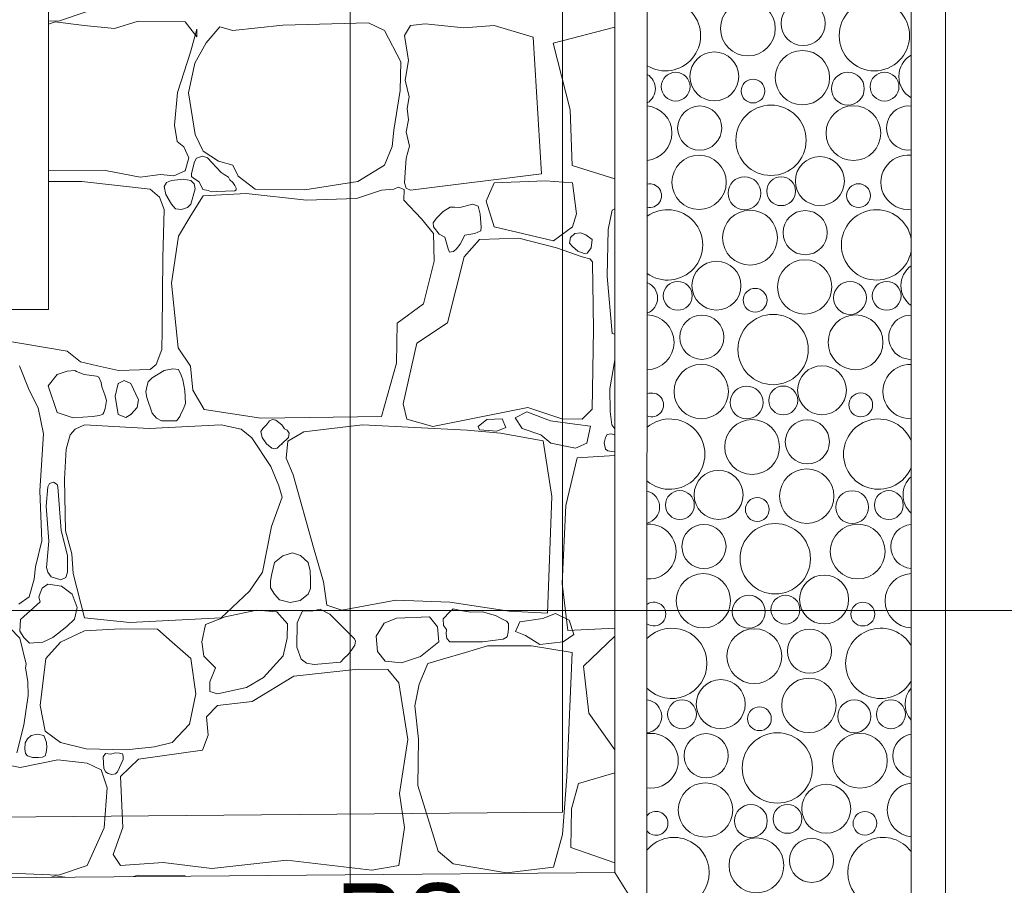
# Model space of a CAD drawing. Header units: millimetres. Extents: x -573548 to 674770, y -184010 to -47794.
# Tile 155 of 181: x 117001 to 118715, y -105500 to -103994. Entities that reach past the tile are written whole.
import ezdxf
from ezdxf.enums import TextEntityAlignment as Align

# ---------------------------------------------------------------- set-up
doc = ezdxf.new("R2010")
doc.units = ezdxf.units.MM
for name, color, linetype, lineweight in [('A.02 RZUT PIWNICY_is$0$_HATCH_Nr_pióra__18', 8, 'Continuous', 9), ('A.02 RZUT PIWNICY_is$0$HATCH_Nr_pióra__18', 8, 'Continuous', 9), ('A.02 RZUT PIWNICY_is$0$OBRYS PARTERU#1_Nr_pióra__1', 8, 'Continuous', 9), ('A.02 RZUT PIWNICY_is$0$opaska_Nr_pióra__1', 8, 'Continuous', 9), ('A.02 RZUT PIWNICY_is$0$opisy inne_Nr_pióra__1', 8, 'Continuous', 9), ('A.02 RZUT PIWNICY_is$0$Structural - Bearing_Nr_pióra__21', 8, 'Continuous', 9), ('A.02 RZUT PIWNICY_is$0$Structural - Grid', 8, 'Continuous', 9), ('A.02 RZUT PIWNICY_is$0$Structural - Grid_Nr_pióra__17', 8, 'Continuous', 9), ('A.02 RZUT PIWNICY_is$0$WIDOK2_Nr_pióra__251', 8, 'Continuous', 9)]:
    doc.layers.add(name, color=color, linetype=linetype, lineweight=lineweight)
doc.styles.add('A.02 RZUT PIWNICY_is$0$STYL_AUTOMATYCZNY_1', font='arial.ttf')
doc.styles.add('A.02 RZUT PIWNICY_is$0$STYL_AUTOMATYCZNY_4', font='arial.ttf', dxfattribs={"width": 0.8})

# ---------------------------------------------------------------- blocks, each defined once
blk = doc.blocks.new('*X102')
at = {"layer": 'A.02 RZUT PIWNICY_is$0$HATCH_Nr_pióra__18'}
for centre, radius in [((118839.1, -104009.1), 47.7), ((118935.2, -104000.3), 38.4), ((119059.3, -104021.6), 61.2), ((118780.7, -104092.5), 42.6), ((118934.1, -104094.7), 47.3), ((118713.3, -104110.3), 25.1), ((119013.2, -104113.8), 28.6), ((119077, -104110.3), 25.1), ((118848, -104117.9), 20.7), ((118755.2, -104182.3), 38.4), ((118879.3, -104203.6), 61.2), ((119022.8, -104191.1), 47.7), ((118754.1, -104276.7), 47.3), ((118964.4, -104274.5), 42.6), ((118833.2, -104295.8), 28.6), ((118897, -104292.2), 25.1), ((119031.7, -104299.9), 20.7), ((118842.8, -104373.1), 47.7), ((118938.9, -104364.3), 38.4), ((118784.4, -104456.5), 42.6), ((118937.9, -104458.7), 47.3), ((118717, -104474.2), 25.1), ((119016.9, -104477.8), 28.6), ((119080.7, -104474.2), 25.1), ((118851.7, -104481.9), 20.7), ((118758.9, -104546.3), 38.4), ((118883, -104567.6), 61.2), ((119026.5, -104555.1), 47.7), ((118757.9, -104640.7), 47.3), ((118968.1, -104638.5), 42.6), ((118836.9, -104659.8), 28.6), ((118900.7, -104656.2), 25.1), ((119035.5, -104663.9), 20.7), ((118846.5, -104737.1), 47.7), ((118942.6, -104728.3), 38.4), ((118788.1, -104820.5), 42.6), ((118941.6, -104822.7), 47.3), ((118720.7, -104838.2), 25.1), ((118855.5, -104845.9), 20.7), ((119020.6, -104841.8), 28.6), ((119084.4, -104838.2), 25.1), ((118762.6, -104910.3), 38.4), ((118886.7, -104931.6), 61.2), ((119030.3, -104919.1), 47.7), ((118761.6, -105004.7), 47.3), ((118971.8, -105002.5), 42.6), ((118840.6, -105023.8), 28.6), ((118904.4, -105020.2), 25.1), ((119039.2, -105027.9), 20.7), ((118850.3, -105101.1), 47.7), ((118946.3, -105092.3), 38.4), ((118791.8, -105184.5), 42.6), ((118945.3, -105186.7), 47.3), ((118724.4, -105202.2), 25.1), ((118859.2, -105209.9), 20.7), ((119024.3, -105205.8), 28.6), ((119088.1, -105202.2), 25.1), ((118766.3, -105274.3), 38.4), ((118890.4, -105295.6), 61.2), ((119034, -105283.1), 47.7), ((118765.3, -105368.7), 47.3), ((118975.5, -105366.5), 42.6), ((118844.3, -105387.8), 28.6), ((118908.1, -105384.2), 25.1), ((119042.9, -105391.9), 20.7), ((118854, -105465.1), 47.7), ((118950, -105456.3), 38.4)]:
    blk.add_circle(centre, radius, dxfattribs=at)
for centre, radius, start, end in [((118695.6, -104021.6), 61.2, 238.7472, 121.2079), ((119144.4, -104092.5), 42.6, 119.7834, 240.2166), ((118649.5, -104113.8), 28.6, 300.046, 59.9092), ((118659.1, -104191.1), 47.7, 275.5485, 84.4066), ((119118.9, -104182.3), 38.4, 83.4612, 276.5388), ((119117.9, -104276.7), 47.3, 83.4617, 276.5383), ((118668, -104299.9), 20.7, 257.9094, 102.0457), ((118699.3, -104385.6), 61.2, 234.4301, 125.525), ((119063, -104385.6), 61.2, 10.1268, 349.8732), ((119148.1, -104456.5), 42.6, 125.7221, 234.2779), ((118653.2, -104477.8), 28.6, 291.4689, 68.4862), ((118662.8, -104555.1), 47.7, 270.9158, 89.0394), ((119122.6, -104546.3), 38.4, 89.0138, 270.9862), ((119121.6, -104640.7), 47.3, 87.9658, 272.0342), ((118671.7, -104663.9), 20.7, 246.694, 113.2612), ((118703, -104749.6), 61.2, 229.8663, 130.0889), ((119066.7, -104749.6), 61.2, 22.5042, 337.4958), ((119151.8, -104820.5), 42.6, 132.1433, 227.8567), ((118656.9, -104841.8), 28.6, 283.374, 76.5811), ((118666.5, -104919.1), 47.7, 266.2891, 93.666), ((119126.3, -104910.3), 38.4, 94.5571, 265.4429), ((119125.3, -105004.7), 47.3, 92.4572, 267.5428), ((118675.5, -105027.9), 20.7, 234.4221, 125.533), ((118706.7, -105113.6), 61.2, 224.9723, 134.9828), ((119070.4, -105113.6), 61.2, 30.3129, 329.6871), ((119155.5, -105184.5), 42.6, 139.2987, 220.7013), ((118660.6, -105205.8), 28.6, 275.5448, 84.4103), ((118670.3, -105283.1), 47.7, 261.6382, 98.3169), ((119130, -105274.3), 38.4, 100.1437, 259.8563), ((119129, -105368.7), 47.3, 96.9639, 263.0361), ((118679.2, -105391.9), 20.7, 219.8299, 140.1253), ((118710.4, -105477.6), 61.2, 219.6176, 140.3376), ((119074.1, -105477.6), 61.2, 36.6101, 323.3899)]:
    blk.add_arc(centre, radius, start, end, dxfattribs=at)
blk = doc.blocks.new('A.02 RZUT PIWNICY_is$0$Wypełnienie_12_1')
at = {"layer": 'A.02 RZUT PIWNICY_is$0$HATCH_Nr_pióra__18'}
blk.add_blockref('*X102', (0, 0), dxfattribs=at)
blk = doc.blocks.new('*X106')
at = {"layer": 'A.02 RZUT PIWNICY_is$0$_HATCH_Nr_pióra__18'}
for p, q in [((117688.9, -103979.7), (117638.9, -103996.2)), ((117638.9, -103996.2), (117621.8, -103995.5)), ((117633.2, -103997.5), (117621.8, -104001.8)), ((117683.5, -104004.1), (117633.2, -103997.5)), ((117736.4, -104009), (117683.5, -104004.1)), ((117777.6, -103996.2), (117736.4, -104009)), ((117859.4, -103997.5), (117777.6, -103996.2)), ((117879.6, -104023.5), (117859.4, -103997.5)), ((117920, -104006.5), (117896.1, -104033.8)), ((117942.3, -104012.7), (117920, -104006.5)), ((118029.4, -104003.2), (117942.3, -104012.7)), ((118178.9, -103999.5), (118029.4, -104003.2)), ((118206.5, -104012.7), (118178.9, -103999.5)), ((118251.5, -104003.7), (118241.5, -104021.1)), ((118277.5, -104001.1), (118251.5, -104003.7)), ((118344.8, -104008.2), (118277.5, -104001.1)), ((118397.7, -104004.1), (118344.8, -104008.2)), ((118465.2, -104024.3), (118397.7, -104004.1)), ((118500, -104034.8), (118607.3, -104006.8)), ((117868.9, -104050.3), (117880, -104010.3)), ((117880, -104010.3), (117879.6, -104023.5)), ((118235, -104067.2), (118206.5, -104012.7)), ((118241.5, -104021.1), (118248.2, -104064.5)), ((117896.1, -104033.8), (117876.3, -104069.7)), ((118479.6, -104262.1), (118465.2, -104024.3)), ((118529.5, -104150.4), (118500, -104034.8)), ((117846.2, -104120.5), (117868.9, -104050.3)), ((117876.3, -104069.7), (117865.1, -104121.3)), ((118233.8, -104116.8), (118235, -104067.2)), ((118248.2, -104064.5), (118242.7, -104098.8)), ((118242.7, -104098.8), (118249.4, -104128)), ((117841.2, -104177), (117846.2, -104120.5)), ((117865.1, -104121.3), (117876.7, -104193.5)), ((118223, -104185.7), (118233.8, -104116.8)), ((118249.4, -104128), (118246.1, -104148.2)), ((118246.1, -104148.2), (118248, -104168)), ((118533.3, -104247.2), (118529.5, -104150.4)), ((117845.7, -104205.9), (117841.2, -104177)), ((118248, -104168), (118244.4, -104188.7)), ((117876.7, -104193.5), (117890.7, -104222.4)), ((118219.7, -104214.6), (118223, -104185.7)), ((118244.4, -104188.7), (118250, -104214.1)), ((117857.3, -104215), (117845.7, -104205.9)), ((117866, -104234), (117857.3, -104215)), ((117890.7, -104222.4), (117917.6, -104240.2)), ((118206.5, -104246.8), (118219.7, -104214.6)), ((118250, -104214.1), (118244.2, -104234.7)), ((117859.4, -104256.7), (117866, -104234)), ((117875.6, -104241.1), (117870.4, -104261.6)), ((117879.3, -104234.8), (117875.6, -104241.1)), ((117889.4, -104231.3), (117879.3, -104234.8)), ((117898.1, -104233.9), (117889.4, -104231.3)), ((117922.4, -104259.5), (117898.1, -104233.9)), ((117917.6, -104240.2), (117942.3, -104246.8)), ((117942.3, -104246.8), (117951.8, -104266.2)), ((118160.3, -104275.3), (118206.5, -104246.8)), ((118244.2, -104234.7), (118242.4, -104259.9)), ((117621.8, -104256.5), (117721.1, -104256.3)), ((117721.1, -104256.3), (117780.9, -104267.8)), ((117780.9, -104267.8), (117816.4, -104262.9)), ((117816.4, -104262.9), (117840, -104265.4)), ((117840, -104265.4), (117859.4, -104256.7)), ((117870.4, -104261.6), (117870.7, -104266.7)), ((117927.5, -104263.3), (117922.4, -104259.5)), ((117934.7, -104267.9), (117927.5, -104263.3)), ((118242.4, -104259.9), (118241.5, -104277.7)), ((118251.5, -104290.6), (118479.6, -104262.1)), ((118607.3, -104270.4), (118533.3, -104247.2)), ((117679.8, -104275.3), (117621.8, -104275.5)), ((117798.7, -104288.5), (117679.8, -104275.3)), ((117827.3, -104277), (117822.7, -104283.7)), ((117835.8, -104273.6), (117827.3, -104277)), ((117856.8, -104271.4), (117835.8, -104273.6)), ((117869.3, -104273.6), (117856.8, -104271.4)), ((117875.3, -104279.3), (117869.3, -104273.6)), ((117870.7, -104266.7), (117873.9, -104269.6)), ((117873.9, -104269.6), (117884, -104275.7)), ((117876.8, -104288.3), (117875.3, -104279.3)), ((117884, -104275.7), (117890.5, -104289)), ((117937.2, -104272.5), (117934.7, -104267.9)), ((117942.4, -104276.9), (117937.2, -104272.5)), ((117946.1, -104282.2), (117942.4, -104276.9)), ((117951.8, -104266.2), (117981.1, -104288.9)), ((118067.8, -104289.7), (118160.3, -104275.3)), ((118241.5, -104277.7), (118244.4, -104286.9)), ((118397.7, -104277.7), (118383.3, -104309.3)), ((118486.6, -104274.3), (118397.7, -104277.7)), ((118533.9, -104277.7), (118486.6, -104274.3)), ((118540.6, -104331.3), (118533.9, -104277.7)), ((117814.6, -104302.6), (117798.7, -104288.5)), ((117822.7, -104283.7), (117825.6, -104297.8)), ((117825.6, -104297.8), (117835.8, -104314.9)), ((117869.3, -104314.9), (117876.8, -104288.3)), ((117890.5, -104289), (117899.8, -104291)), ((117965.9, -104295.9), (117890.7, -104300)), ((117899.8, -104291), (117905.4, -104293.2)), ((117905.4, -104293.2), (117913.6, -104292.7)), ((117913.6, -104292.7), (117945.9, -104291.8)), ((117945.9, -104291.8), (117948.3, -104289.9)), ((117948.2, -104286.7), (117946.1, -104282.2)), ((117948.3, -104289.9), (117948.2, -104286.7)), ((118070.7, -104307.9), (117965.9, -104295.9)), ((117981.1, -104288.9), (118067.8, -104289.7)), ((118201.2, -104290.1), (118157.8, -104305)), ((118222.9, -104288.7), (118201.2, -104290.1)), ((118230.3, -104284.9), (118222.9, -104288.7)), ((118240.9, -104289.4), (118230.3, -104284.9)), ((118240.4, -104307.9), (118240.9, -104289.4)), ((118244.4, -104286.9), (118251.5, -104290.6)), ((117823.1, -104324.2), (117814.6, -104302.6)), ((117835.8, -104314.9), (117842.6, -104322.6)), ((117863.5, -104320.5), (117869.3, -104314.9)), ((117890.7, -104300), (117869.3, -104334.3)), ((118157.8, -104305), (118070.7, -104307.9)), ((118270.9, -104340.5), (118240.4, -104307.9)), ((118360.2, -104314.9), (118337.8, -104320.7)), ((118369.5, -104318), (118360.2, -104314.9)), ((118383.3, -104309.3), (118397.7, -104354.3)), ((117820.9, -104408.3), (117823.1, -104324.2)), ((117842.6, -104322.6), (117853.4, -104323.8)), ((117853.4, -104323.8), (117863.5, -104320.5)), ((118308.5, -104327.6), (118297.3, -104338.8)), ((118320.6, -104320), (118308.5, -104327.6)), ((118328.4, -104319.8), (118320.6, -104320)), ((118337.8, -104320.7), (118328.4, -104319.8)), ((118373.2, -104332), (118369.5, -104318)), ((118374.7, -104354.6), (118373.2, -104332)), ((118533.9, -104354.3), (118540.6, -104331.3)), ((118602.8, -104325.2), (118595.6, -104358.8)), ((118607.3, -104323.1), (118602.8, -104325.2)), ((117869.3, -104334.3), (117847.8, -104370.6)), ((118291.6, -104365.7), (118270.9, -104340.5)), ((118297.3, -104338.8), (118291.5, -104347.4)), ((118291.5, -104347.4), (118291.6, -104354.3)), ((118291.6, -104354.3), (118301.4, -104367)), ((118293.2, -104414), (118291.6, -104365.7)), ((118346.1, -104368.8), (118363.8, -104365.8)), ((118363.8, -104365.8), (118374.3, -104361.4)), ((118374.3, -104361.4), (118374.7, -104354.6)), ((118397.7, -104354.3), (118500.8, -104378.8)), ((118500.8, -104378.8), (118533.9, -104354.3)), ((118530.4, -104372.5), (118537.7, -104365.8)), ((118537.7, -104365.8), (118547.7, -104364.6)), ((118547.7, -104364.6), (118556.9, -104367.9)), ((118595.6, -104358.8), (118594, -104439.7)), ((117847.8, -104370.6), (117835.8, -104452)), ((118301.4, -104367), (118311.4, -104372.1)), ((118311.4, -104372.1), (118317.6, -104392.5)), ((118338, -104384.4), (118346.1, -104368.8)), ((118371.6, -104376.4), (118345.2, -104406.1)), ((118440.2, -104373.9), (118371.6, -104376.4)), ((118506.2, -104390.9), (118440.2, -104373.9)), ((118528.7, -104382.3), (118530.4, -104372.5)), ((118533.9, -104388.6), (118528.7, -104382.3)), ((118556.9, -104367.9), (118568, -104376.4)), ((118568, -104376.4), (118566.1, -104390.6)), ((118317.6, -104392.5), (118319.8, -104398)), ((118319.8, -104398), (118326.4, -104397.2)), ((118326.4, -104397.2), (118332.1, -104392.7)), ((118332.1, -104392.7), (118338, -104384.4)), ((118550.8, -104406.1), (118506.2, -104390.9)), ((118543, -104396.3), (118533.9, -104388.6)), ((118554.2, -104400.3), (118543, -104396.3)), ((118559.2, -104399.7), (118554.2, -104400.3)), ((118561.8, -104396.8), (118559.2, -104399.7)), ((118566.1, -104390.6), (118561.8, -104396.8)), ((117819.6, -104533.9), (117820.9, -104408.3)), ((118274.6, -104487.9), (118293.2, -104414)), ((118345.2, -104406.1), (118316.3, -104520.9)), ((118564.2, -104409.9), (118550.8, -104406.1)), ((118568.4, -104414.9), (118564.2, -104409.9)), ((118568.6, -104418.9), (118568.4, -104414.9)), ((118569, -104452.8), (118568.6, -104418.9)), ((117835.8, -104452), (117847.4, -104564.7)), ((118594, -104439.7), (118602.8, -104539.9)), ((118570.6, -104532.5), (118569, -104452.8)), ((118228.8, -104521.7), (118274.6, -104487.9)), ((118316.3, -104520.9), (118262.7, -104556.8)), ((117818.8, -104567.5), (117819.6, -104533.9)), ((118227.2, -104591.5), (118228.8, -104521.7)), ((118568.1, -104671.6), (118570.6, -104532.5)), ((117480.8, -104541.1), (117654.2, -104570.6)), ((118602.8, -104539.9), (118607.3, -104540.9)), ((117654.2, -104570.6), (117677.1, -104588.8)), ((117808.8, -104593.7), (117818.8, -104567.5)), ((117847.4, -104564.7), (117868.9, -104596.4)), ((118262.7, -104556.8), (118239.1, -104662.1)), ((117677.1, -104588.8), (117706.8, -104595.7)), ((118607.3, -104585.7), (118598.6, -104635.9)), ((117588.2, -104638.1), (117571.2, -104596)), ((117654.1, -104605.3), (117636.5, -104611.3)), ((117667.4, -104604.3), (117654.1, -104605.3)), ((117670.3, -104605.6), (117667.4, -104604.3)), ((117683.5, -104611.3), (117670.3, -104605.6)), ((117706.8, -104595.7), (117743.5, -104604.1)), ((117743.5, -104604.1), (117798.7, -104602.2)), ((117798.7, -104602.2), (117808.8, -104593.7)), ((117823.2, -104604.2), (117802, -104616.7)), ((117837.8, -104601), (117823.2, -104604.2)), ((117848.1, -104602.4), (117837.8, -104601)), ((117852.3, -104612.5), (117848.1, -104602.4)), ((117868.9, -104596.4), (117873, -104638.1)), ((118201.2, -104683.9), (118227.2, -104591.5)), ((117636.5, -104611.3), (117621.2, -104630.7)), ((117705.1, -104613.8), (117683.5, -104611.3)), ((117709.1, -104615.8), (117705.1, -104613.8)), ((117713, -104625), (117709.1, -104615.8)), ((117753.1, -104621.6), (117743, -104627)), ((117764.8, -104627), (117753.1, -104621.6)), ((117795.2, -104623.8), (117792.6, -104632.7)), ((117802, -104616.7), (117795.2, -104623.8)), ((117855.3, -104620.3), (117852.3, -104612.5)), ((117858.8, -104639.1), (117855.3, -104620.3)), ((117603.4, -104669.1), (117588.2, -104638.1)), ((117621.2, -104630.7), (117636.5, -104676.9)), ((117714.5, -104632.8), (117713, -104625)), ((117719.7, -104646.3), (117714.5, -104632.8)), ((117743, -104627), (117737.6, -104648.9)), ((117778, -104655.1), (117764.8, -104627)), ((117792.6, -104632.7), (117791.3, -104641.5)), ((117859.8, -104661.3), (117858.8, -104639.1)), ((117873, -104638.1), (117892.4, -104672)), ((118598.6, -104635.9), (118599.1, -104675.5)), ((117722.3, -104656.3), (117719.7, -104646.3)), ((117720.1, -104670.3), (117722.3, -104656.3)), ((117737.6, -104648.9), (117743, -104680.6)), ((117776, -104668.3), (117778, -104655.1)), ((117791.3, -104641.5), (117792.9, -104651.3)), ((117792.9, -104651.3), (117802, -104678.6)), ((117612.9, -104714.5), (117603.4, -104669.1)), ((117717.8, -104676.9), (117720.1, -104670.3)), ((117764.8, -104680.6), (117776, -104668.3)), ((117852.3, -104678.6), (117856, -104672.2)), ((117856, -104672.2), (117859.8, -104661.3)), ((117892.4, -104672), (117991, -104687.3)), ((118239.1, -104662.1), (118245.3, -104688.9)), ((118290.7, -104701.3), (118455.9, -104668.3)), ((118455.9, -104668.3), (118515.3, -104688.1)), ((118550.8, -104688.9), (118568.1, -104671.6)), ((117636.5, -104676.9), (117664.5, -104686.4)), ((117664.5, -104686.4), (117698.4, -104684.4)), ((117698.4, -104684.4), (117710.3, -104682.3)), ((117710.3, -104682.3), (117716.1, -104680)), ((117716.1, -104680), (117717.8, -104676.9)), ((117743, -104680.6), (117756, -104686.1)), ((117756, -104686.1), (117764.8, -104680.6)), ((117802, -104678.6), (117809.7, -104686.9)), ((117809.7, -104686.9), (117818.4, -104691.6)), ((117818.4, -104691.6), (117830.8, -104691.7)), ((117830.8, -104691.7), (117844.5, -104691.4)), ((117844.5, -104691.4), (117847.3, -104688.1)), ((117847.3, -104688.1), (117850.3, -104684.1)), ((117850.3, -104684.1), (117852.3, -104678.6)), ((117991, -104687.3), (118201.2, -104683.9)), ((118006.5, -104691.7), (118001, -104698.8)), ((118011.8, -104689.5), (118006.5, -104691.7)), ((118017.1, -104690.6), (118011.8, -104689.5)), ((118027.8, -104698.8), (118017.1, -104690.6)), ((118245.3, -104688.9), (118290.7, -104701.3)), ((118369.5, -104701.7), (118384.7, -104689.4)), ((118384.7, -104689.4), (118411.2, -104688.4)), ((118411.2, -104688.4), (118418, -104703.1)), ((118454.3, -104676.2), (118434.2, -104686.5)), ((118434.2, -104686.5), (118446, -104705.1)), ((118495.6, -104691.9), (118454.3, -104676.2)), ((118537.8, -104697.7), (118495.6, -104691.9)), ((118515.3, -104688.1), (118550.8, -104688.9)), ((118599.1, -104675.5), (118602.4, -104698.8)), ((117667.8, -104706.2), (117659.2, -104716.1)), ((117684.3, -104698.8), (117667.8, -104706.2)), ((117796.6, -104705), (117684.3, -104698.8)), ((117922.4, -104698.8), (117796.6, -104705)), ((117956.8, -104706.2), (117922.4, -104698.8)), ((117975.8, -104721.1), (117956.8, -104706.2)), ((117995, -104704.9), (117991.5, -104710.4)), ((118001, -104698.8), (117995, -104704.9)), ((118032.4, -104705.3), (118027.8, -104698.8)), ((118037.3, -104707.9), (118032.4, -104705.3)), ((118040.4, -104713.2), (118037.3, -104707.9)), ((118168.1, -104698.8), (118066.2, -104710.8)), ((118350.2, -104707.9), (118168.1, -104698.8)), ((118408.4, -104713.3), (118350.2, -104707.9)), ((118371.9, -104707.1), (118369.5, -104701.7)), ((118401.9, -104709.5), (118371.9, -104707.1)), ((118418, -104703.1), (118401.9, -104709.5)), ((118446, -104705.1), (118478.9, -104715.9)), ((118565.2, -104700.7), (118537.8, -104697.7)), ((118558.9, -104730.6), (118565.2, -104700.7)), ((118602.4, -104698.8), (118607.3, -104705.5)), ((117606.7, -104813.2), (117612.9, -104714.5)), ((117659.2, -104716.1), (117652.1, -104740.9)), ((118008.4, -104771), (117975.8, -104721.1)), ((117991.5, -104710.4), (117993.3, -104720.8)), ((117993.3, -104720.8), (118001, -104731.8)), ((118027.8, -104731.8), (118039.6, -104720.4)), ((118066.2, -104710.8), (118038.5, -104727.3)), ((118039.6, -104720.4), (118040.4, -104713.2)), ((118483, -104726.4), (118408.4, -104713.3)), ((118478.9, -104715.9), (118496.1, -104730.6)), ((118498, -104823.5), (118483, -104726.4)), ((118591.5, -104720.5), (118588.7, -104729.7)), ((118594.3, -104715.4), (118591.5, -104720.5)), ((118601, -104714.3), (118594.3, -104715.4)), ((118607.3, -104716.3), (118601, -104714.3)), ((117652.1, -104740.9), (117649.3, -104792.9)), ((118001, -104731.8), (118010.3, -104739.2)), ((118010.3, -104739.2), (118015, -104740.6)), ((118015, -104740.6), (118019.9, -104739.1)), ((118019.9, -104739.1), (118023.3, -104735.6)), ((118023.3, -104735.6), (118027.8, -104731.8)), ((118038.5, -104727.3), (118035.6, -104756.6)), ((118496.1, -104730.6), (118539.2, -104739.4)), ((118539.2, -104739.4), (118558.9, -104730.6)), ((118588.7, -104729.7), (118591.5, -104740.7)), ((118591.5, -104740.7), (118595.5, -104743.6)), ((118595.5, -104743.6), (118602.2, -104745.2)), ((118035.6, -104756.6), (118047.4, -104785.9)), ((118541.8, -104756.1), (118522.4, -104839)), ((118607.3, -104752.1), (118541.8, -104756.1)), ((118602.2, -104745.2), (118607.3, -104745.4)), ((118022.8, -104804.9), (118008.4, -104771)), ((117649.3, -104792.9), (117651.3, -104883.3)), ((118047.4, -104785.9), (118083.1, -104912.2)), ((117620.4, -104806.6), (117617.3, -104840.2)), ((117623.5, -104800.7), (117620.4, -104806.6)), ((117630.1, -104798.3), (117623.5, -104800.7)), ((117636.4, -104802.5), (117630.1, -104798.3)), ((117638.1, -104806.6), (117636.4, -104802.5)), ((117643.4, -104882.3), (117638.1, -104806.6)), ((118028.6, -104824.7), (118022.8, -104804.9)), ((117610, -104900.7), (117606.7, -104813.2)), ((118009.6, -104875.5), (118028.6, -104824.7)), ((118490.1, -105026.2), (118498, -104823.5)), ((117617.3, -104840.2), (117621.9, -104901)), ((118522.4, -104839), (118515.9, -104974.7)), ((117993.9, -104954.7), (118009.6, -104875.5)), ((117654.7, -104925.7), (117643.4, -104882.3)), ((117651.3, -104883.3), (117662.5, -104923)), ((117598.9, -104945.7), (117610, -104900.7)), ((117621.9, -104901), (117618.3, -104947)), ((118083.1, -104912.2), (118100.4, -104971.7)), ((117654.5, -104954.7), (117654.7, -104925.7)), ((117662.5, -104923), (117664.5, -104957.2)), ((118029.4, -104926.4), (118014.8, -104938.3)), ((118046.4, -104921.5), (118029.4, -104926.4)), ((118060.2, -104925.7), (118046.4, -104921.5)), ((118073.5, -104938.3), (118060.2, -104925.7)), ((117596.8, -104967.1), (117598.9, -104945.7)), ((117618.3, -104947), (117620.4, -104954.7)), ((118014.8, -104938.3), (118010.1, -104957.8)), ((118077.3, -104952.7), (118073.5, -104938.3)), ((117620.4, -104954.7), (117626.5, -104963.3)), ((117626.5, -104963.3), (117643.1, -104968.4)), ((117643.1, -104968.4), (117651.6, -104964.1)), ((117651.6, -104964.1), (117654.5, -104954.7)), ((117664.5, -104957.2), (117684.3, -105034.4)), ((117971.6, -104988.2), (117993.9, -104954.7)), ((118010.1, -104957.8), (118008.2, -104969.9)), ((118077.8, -104968.3), (118077.3, -104952.7)), ((117588.2, -104998.1), (117596.8, -104967.1)), ((117610.3, -104982.5), (117607.3, -104991.5)), ((117620.4, -104975.9), (117610.3, -104982.5)), ((117632.7, -104977.4), (117620.4, -104975.9)), ((117644.4, -104979.3), (117632.7, -104977.4)), ((117662.8, -104993.1), (117644.4, -104979.3)), ((118008.2, -104969.9), (118008, -104982.3)), ((118008, -104982.3), (118014.8, -104993.5)), ((118073.5, -104993.5), (118077.9, -104983.3)), ((118077.9, -104983.3), (118077.8, -104968.3)), ((118100.4, -104971.7), (118106.2, -105012.5)), ((118515.9, -104974.7), (118525.9, -105056.4)), ((117570, -105010.9), (117588.2, -104998.1)), ((117607.3, -104991.5), (117605, -104998.6)), ((117605, -104998.6), (117607.3, -105006.8)), ((117671.7, -105016.5), (117662.8, -104993.1)), ((117922.4, -105034.4), (117971.6, -104988.2)), ((118014.8, -104993.5), (118023.5, -105002.9)), ((118059.8, -105004.1), (118073.5, -104993.5)), ((117607.3, -105006.8), (117572.7, -105037.5)), ((117667, -105036.6), (117671.7, -105016.5)), ((118023.5, -105002.9), (118042.1, -105007.5)), ((118042.1, -105007.5), (118059.8, -105004.1)), ((118106.2, -105012.5), (118132.2, -105021.2)), ((118132.2, -105021.2), (118226.3, -105003.9)), ((118226.3, -105003.9), (118320, -105007.2)), ((118320, -105007.2), (118423.7, -105022.9)), ((117537, -105034.4), (117571.9, -105069.5)), ((117684.3, -105034.4), (117763.2, -105042.7)), ((117763.2, -105042.7), (117922.4, -105034.4)), ((117929.1, -105032.4), (117894.9, -105046)), ((117984, -105020.8), (117929.1, -105032.4)), ((118019.1, -105023.7), (117984, -105020.8)), ((118037.7, -105045.1), (118019.1, -105023.7)), ((118063.7, -105022.4), (118054.4, -105043.1)), ((118079.9, -105023), (118063.7, -105022.4)), ((118094.3, -105019.3), (118079.9, -105023)), ((118111.6, -105027.8), (118094.3, -105019.3)), ((118154.5, -105070.7), (118111.6, -105027.8)), ((118227.2, -105034.8), (118205.7, -105043.9)), ((118285, -105032.4), (118227.2, -105034.8)), ((118298.6, -105050.1), (118285, -105032.4)), ((118320, -105024.1), (118308.5, -105036)), ((118326, -105018.5), (118320, -105024.1)), ((118339, -105021.5), (118326, -105018.5)), ((118356.8, -105024.4), (118339, -105021.5)), ((118377, -105024.1), (118356.8, -105024.4)), ((118399.9, -105030.1), (118377, -105024.1)), ((118409.7, -105035.6), (118399.9, -105030.1)), ((118423.7, -105022.9), (118490.1, -105026.2)), ((118482.4, -105035.6), (118504.1, -105026.6)), ((118504.1, -105026.6), (118528.2, -105038.6)), ((117572.7, -105037.5), (117571.7, -105057.8)), ((117629.3, -105068.4), (117653.7, -105049.6)), ((117653.7, -105049.6), (117667, -105036.6)), ((117894.9, -105046), (117888.6, -105075.9)), ((118037.3, -105069.9), (118037.7, -105045.1)), ((118054.4, -105043.1), (118053.8, -105085.6)), ((118205.7, -105043.9), (118191.9, -105066.2)), ((118300.9, -105076.1), (118298.6, -105050.1)), ((118308.5, -105036), (118309.5, -105047.9)), ((118309.5, -105047.9), (118314.3, -105054.8)), ((118419, -105040.1), (118409.7, -105035.6)), ((118422.5, -105044), (118419, -105040.1)), ((118421.7, -105059.2), (118422.6, -105052.5)), ((118422.6, -105052.5), (118422.5, -105044)), ((118434.3, -105057.9), (118442.1, -105041.6)), ((118442.1, -105041.6), (118482.4, -105035.6)), ((118525.9, -105056.4), (118607.3, -105052.3)), ((118528.2, -105038.6), (118536, -105063.3)), ((117571.7, -105057.8), (117578.8, -105068.8)), ((117571.9, -105069.5), (117582.6, -105115.1)), ((117578.8, -105068.8), (117588.8, -105078.3)), ((117611.7, -105076.5), (117629.3, -105068.4)), ((117684.3, -105057.1), (117642.2, -105076.5)), ((117747.1, -105053.8), (117684.3, -105057.1)), ((117811.5, -105054.2), (117747.1, -105053.8)), ((117837.1, -105076.5), (117811.5, -105054.2)), ((118191.9, -105066.2), (118194.6, -105093)), ((118314.3, -105054.8), (118314.1, -105062.1)), ((118314.1, -105062.1), (118315, -105070.5)), ((118413.3, -105071.6), (118419.8, -105067.2)), ((118419.8, -105067.2), (118421.7, -105059.2)), ((118451.7, -105065.1), (118434.3, -105057.9)), ((118477, -105080.7), (118451.7, -105065.1)), ((118536, -105063.3), (118517.3, -105075.9)), ((118607.3, -105066.4), (118552.7, -105118.4)), ((117588.8, -105078.3), (117611.7, -105076.5)), ((117642.2, -105076.5), (117617.1, -105105)), ((117869.3, -105105.4), (117837.1, -105076.5)), ((117888.6, -105075.9), (117892, -105100.9)), ((118030.1, -105100.6), (118037.3, -105069.9)), ((118053.8, -105085.6), (118061.3, -105106.4)), ((118150.3, -105089.1), (118155.1, -105082.1)), ((118156.1, -105075.1), (118154.5, -105070.7)), ((118155.1, -105082.1), (118156.1, -105075.1)), ((118268.9, -105101.7), (118300.9, -105076.1)), ((118315, -105070.5), (118320, -105076.1)), ((118320, -105076.1), (118377, -105076.1)), ((118385.7, -105083.1), (118347.7, -105094.7)), ((118377, -105076.1), (118413.3, -105071.6)), ((118424.1, -105083.1), (118385.7, -105083.1)), ((118462.5, -105083.1), (118424.1, -105083.1)), ((118533.4, -105094.8), (118462.5, -105083.1)), ((118517.3, -105075.9), (118477, -105080.7)), ((117892, -105100.9), (117912.6, -105121.1)), ((117996, -105138.4), (118030.1, -105100.6)), ((118136.4, -105104.6), (118143.4, -105098.4)), ((118143.4, -105098.4), (118150.3, -105089.1)), ((118194.6, -105093), (118207.8, -105110)), ((118236.2, -105112.8), (118268.9, -105101.7)), ((118347.7, -105094.7), (118307.7, -105106.2)), ((118524, -105310.9), (118533.4, -105094.8)), ((117582.6, -105115.1), (117581.8, -105121.4)), ((117617.1, -105105), (117607.1, -105187.2)), ((117877.9, -105166.9), (117869.3, -105105.4)), ((117912.6, -105121.1), (117902.3, -105145.5)), ((118061.3, -105106.4), (118070.9, -105113.4)), ((118070.9, -105113.4), (118083.9, -105115.7)), ((118083.9, -105115.7), (118130.2, -105111.3)), ((118130.2, -105111.3), (118136.5, -105104.3)), ((118207.8, -105110), (118236.2, -105112.8)), ((118282, -105114), (118266.9, -105149.8)), ((118307.7, -105106.2), (118282, -105114)), ((118552.7, -105118.4), (118562.5, -105200.2)), ((117581.8, -105121.4), (117585.8, -105144.9)), ((118048.4, -105136), (117976.2, -105179.7)), ((118160.7, -105123.6), (118048.4, -105136)), ((118212.3, -105124.4), (118160.7, -105123.6)), ((118231.3, -105147.4), (118212.3, -105124.4)), ((117585.8, -105144.9), (117586.1, -105169.6)), ((117902.3, -105145.5), (117902.7, -105162.8)), ((117915.9, -105166.5), (117966.3, -105155.4)), ((117966.3, -105155.4), (117996, -105138.4)), ((118247.4, -105245.8), (118231.3, -105147.4)), ((118266.9, -105149.8), (118259.4, -105187.5)), ((117586.1, -105169.6), (117578.5, -105221.1)), ((117866.8, -105219.3), (117877.9, -105166.9)), ((117902.7, -105162.8), (117915.9, -105166.5)), ((117607.1, -105187.2), (117615.8, -105231.3)), ((117915.9, -105186.7), (117896.5, -105206.6)), ((117976.2, -105179.7), (117915.9, -105186.7)), ((118259.4, -105187.5), (118265.9, -105245.5)), ((117896.5, -105206.6), (117899.4, -105238.7)), ((118562.5, -105200.2), (118607.3, -105264.2)), ((117578.5, -105221.1), (117566.5, -105269.4)), ((117837.1, -105251.5), (117866.8, -105219.3)), ((117591.4, -105238.9), (117584.9, -105244.9)), ((117602.5, -105236.5), (117591.4, -105238.9)), ((117613.6, -105239), (117602.5, -105236.5)), ((117615.8, -105244.9), (117613.6, -105239)), ((117615.8, -105231.3), (117642.2, -105251.5)), ((117899.4, -105238.7), (117889.9, -105264.8)), ((117581, -105251.8), (117580.2, -105262.4)), ((117584.9, -105244.9), (117581, -105251.8)), ((117618.4, -105251.3), (117615.8, -105244.9)), ((117618.7, -105260.2), (117618.4, -105251.3)), ((117642.2, -105251.5), (117687.2, -105262.3)), ((117806.1, -105258.6), (117837.1, -105251.5)), ((118232.9, -105339.9), (118247.4, -105245.8)), ((118265.9, -105245.5), (118264.3, -105326.3)), ((117580.2, -105262.4), (117581.7, -105270.6)), ((117581.7, -105270.6), (117584.9, -105274.3)), ((117584.9, -105274.3), (117593.7, -105277.3)), ((117611, -105276.7), (117615.8, -105274.3)), ((117615.8, -105274.3), (117617.4, -105268.7)), ((117617.4, -105268.7), (117618.7, -105260.2)), ((117687.2, -105262.3), (117757, -105264.3)), ((117720.8, -105270.6), (117716.9, -105276.3)), ((117729.7, -105271.3), (117720.8, -105270.6)), ((117738.1, -105269.5), (117729.7, -105271.3)), ((117745, -105269.7), (117738.1, -105269.5)), ((117747.1, -105270.6), (117745, -105269.7)), ((117750.5, -105271.1), (117747.1, -105270.6)), ((117751.5, -105275.1), (117750.5, -105271.1)), ((117751.7, -105280.8), (117751.5, -105275.1)), ((117757, -105264.3), (117806.1, -105258.6)), ((117889.9, -105264.8), (117778.5, -105280)), ((117483.3, -105277.6), (117572.5, -105294.9)), ((117572.5, -105294.9), (117638.1, -105281.3)), ((117593.7, -105277.3), (117604.2, -105277.4)), ((117604.2, -105277.4), (117611, -105276.7)), ((117638.1, -105281.3), (117688.9, -105287.5)), ((117688.9, -105287.5), (117713.2, -105298.6)), ((117716.9, -105276.3), (117717.4, -105287.3)), ((117717.4, -105287.3), (117718.2, -105296.1)), ((117742, -105302.3), (117751.7, -105280.8)), ((117778.5, -105280), (117747.1, -105310.6)), ((117713.2, -105298.6), (117724, -105330.4)), ((117718.2, -105296.1), (117720.8, -105302.3)), ((117720.8, -105302.3), (117725.2, -105305.5)), ((117725.2, -105305.5), (117732.1, -105306.9)), ((117732.1, -105306.9), (117738.3, -105306)), ((117738.3, -105306), (117742, -105302.3)), ((118607.3, -105303.8), (118544.4, -105322.6)), ((117747.1, -105310.6), (117750.8, -105398.9)), ((118264.3, -105326.3), (118300.2, -105440.6)), ((118516.2, -105411.2), (118524, -105310.9)), ((118544.4, -105322.6), (118531.9, -105366.7)), ((117724, -105330.4), (117718.6, -105399.7)), ((118241.6, -105398.9), (118232.9, -105339.9)), ((118531.9, -105366.7), (118531.1, -105433.8)), ((117718.6, -105399.7), (117688.9, -105465.4)), ((117750.8, -105398.9), (117734.3, -105446)), ((118231.3, -105465.4), (118241.6, -105398.9)), ((118500.6, -105468), (118516.2, -105411.2)), ((117734.3, -105446), (117747.1, -105465.4)), ((118300.2, -105440.6), (118325.8, -105462.1)), ((118531.1, -105433.8), (118607.3, -105460.4)), ((117747.1, -105465.4), (117821, -105460)), ((117821, -105460), (117906, -105470.7)), ((117906, -105470.7), (118036.5, -105455.9)), ((118036.5, -105455.9), (118184.2, -105473.6)), ((118325.8, -105462.1), (118419.1, -105477.8)), ((117638.9, -105481.9), (117539, -105477.8)), ((117688.9, -105465.4), (117638.9, -105481.9)), ((118184.2, -105473.6), (118231.3, -105465.4)), ((118419.1, -105477.8), (118500.6, -105468)), ((117633.2, -105483.1), (117626.6, -105485.6)), ((117650.6, -105485.4), (117633.2, -105483.1)), ((117777.6, -105481.9), (117769.5, -105484.4)), ((117859.4, -105483.1), (117777.6, -105481.9)), ((117859.7, -105483.6), (117859.4, -105483.1))]:
    blk.add_line(p, q, dxfattribs=at)
for p in [(117859.4, -104256.7), (118564.2, -104409.9), (117743, -104627), (117764.8, -104680.6), (118027.8, -104731.8)]:
    blk.add_point(p, dxfattribs=at)
blk = doc.blocks.new('A.02 RZUT PIWNICY_is$0$Wypełnienie_14_1')
at = {"layer": 'A.02 RZUT PIWNICY_is$0$_HATCH_Nr_pióra__18'}
blk.add_blockref('*X106', (0, 0), dxfattribs=at)
blk = doc.blocks.new('A.02 RZUT PIWNICY_is$0$Standardowy znacznik osi_2')
at = {"layer": 'A.02 RZUT PIWNICY_is$0$Structural - Grid_Nr_pióra__17'}
blk.add_line((1000, 0), (17853.1, 0), dxfattribs=at)
at = {"layer": 'A.02 RZUT PIWNICY_is$0$Structural - Grid_Nr_pióra__17', "style": 'A.02 RZUT PIWNICY_is$0$STYL_AUTOMATYCZNY_1'}
for tag, p in [('AC_MarkerText_1_0', (5, -80)), ('AC_MarkerText_1_1', (19358.1, -80))]:
    blk.add_attdef(tag, text='', height=350, rotation=270, dxfattribs=at).set_placement(p, align=Align.TOP_CENTER)
blk = doc.blocks.new('A.02 RZUT PIWNICY_is$0$Standardowy znacznik osi_3')
at = {"layer": 'A.02 RZUT PIWNICY_is$0$Structural - Grid_Nr_pióra__17'}
for q in [(0, 0), (40906.6, 0)]:
    blk.add_line((2962.2, 0), q, dxfattribs=at)
blk.add_point((2962.2, 0), dxfattribs=at)
blk.add_point((2962.2, 0), dxfattribs=at)
at = {"layer": 'A.02 RZUT PIWNICY_is$0$Structural - Grid_Nr_pióra__17', "style": 'A.02 RZUT PIWNICY_is$0$STYL_AUTOMATYCZNY_1'}
for tag, p in [('AC_MarkerText_1_0', (-250, -335)), ('AC_MarkerText_1_1', (44118.7, -335))]:
    blk.add_attdef(tag, text='', height=350, rotation=180, dxfattribs=at).set_placement(p, align=Align.TOP_CENTER)
blk = doc.blocks.new('A.02 RZUT PIWNICY_is')
at = {"layer": 'A.02 RZUT PIWNICY_is$0$OBRYS PARTERU#1_Nr_pióra__1'}
blk.add_lwpolyline([(87547.3, -93022.2), (87547.3, -93622.2), (80856, -93622.2), (80856, -97482.2), (80306.7, -97482.2), (80306.7, -101132.2), (82397.3, -101132.2), (82397.3, -105082.2), (87537.3, -105082.2), (87537.3, -105471.8), (106939.7, -105472.5), (118516.4, -105372.5), (118516.4, -93022.2)], close=True, dxfattribs=at)
at = {"layer": 'A.02 RZUT PIWNICY_is$0$opaska_Nr_pióra__1'}
for points in [[(106116.8, -106089.1), (108405.1, -106084.9), (119123.2, -105992.6), (119123.2, -100037.1)], [(106120.4, -106149.1), (108405.4, -106144.9), (119183.2, -106052.1), (119183.2, -100037.1)]]:
    blk.add_lwpolyline(points, dxfattribs=at)
at = {"layer": 'A.02 RZUT PIWNICY_is$0$Structural - Bearing_Nr_pióra__21'}
for q in [(118607.3, -92877.8), (106908.7, -105578.1)]:
    blk.add_line((118607.3, -105477.2), q, dxfattribs=at)
blk.add_lwpolyline([(117621.8, -93967.8), (114233.3, -93967.8), (114233.3, -104498.1), (117621.8, -104498.1)], close=True, dxfattribs=at)
at = {"layer": 'A.02 RZUT PIWNICY_is$0$WIDOK2_Nr_pióra__251'}
for p in [(118665.4, -100037.1), (118607.3, -105477.2)]:
    blk.add_line(p, (118663.2, -105566.7), dxfattribs=at)
at = {"layer": 'A.02 RZUT PIWNICY_is$0$_HATCH_Nr_pióra__18'}
blk.add_blockref('A.02 RZUT PIWNICY_is$0$Wypełnienie_14_1', (0, 0), dxfattribs=at)
at = {"layer": 'A.02 RZUT PIWNICY_is$0$HATCH_Nr_pióra__18'}
blk.add_blockref('A.02 RZUT PIWNICY_is$0$Wypełnienie_12_1', (0, 0), dxfattribs=at)
at = {"layer": 'A.02 RZUT PIWNICY_is$0$Structural - Grid', "zscale": 1000}
for name, p, rotation in [('A.02 RZUT PIWNICY_is$0$Standardowy znacznik osi_2', (118146.9, -108395.1), 90), ('A.02 RZUT PIWNICY_is$0$Standardowy znacznik osi_3', (121686.6, -105021.8), 180)]:
    blk.add_blockref(name, p, dxfattribs=dict(at, rotation=rotation))
at = {"layer": 'A.02 RZUT PIWNICY_is$0$opisy inne_Nr_pióra__1', "insert": (118238.1, -105572.5), "char_height": 150, "attachment_point": 5, "style": 'A.02 RZUT PIWNICY_is$0$STYL_AUTOMATYCZNY_4'}
blk.add_mtext('\\A1;{\\pqc;\\fArial|b0|i0|c238|p0;\\W0.800000;RS}', dxfattribs=at)

msp = doc.modelspace()

# ---------------------------------------------------------------- block references
at = {"ltscale": 10}
msp.add_blockref('A.02 RZUT PIWNICY_is', (-570.227, 0), dxfattribs=at)

doc.saveas('drawing.dxf')
